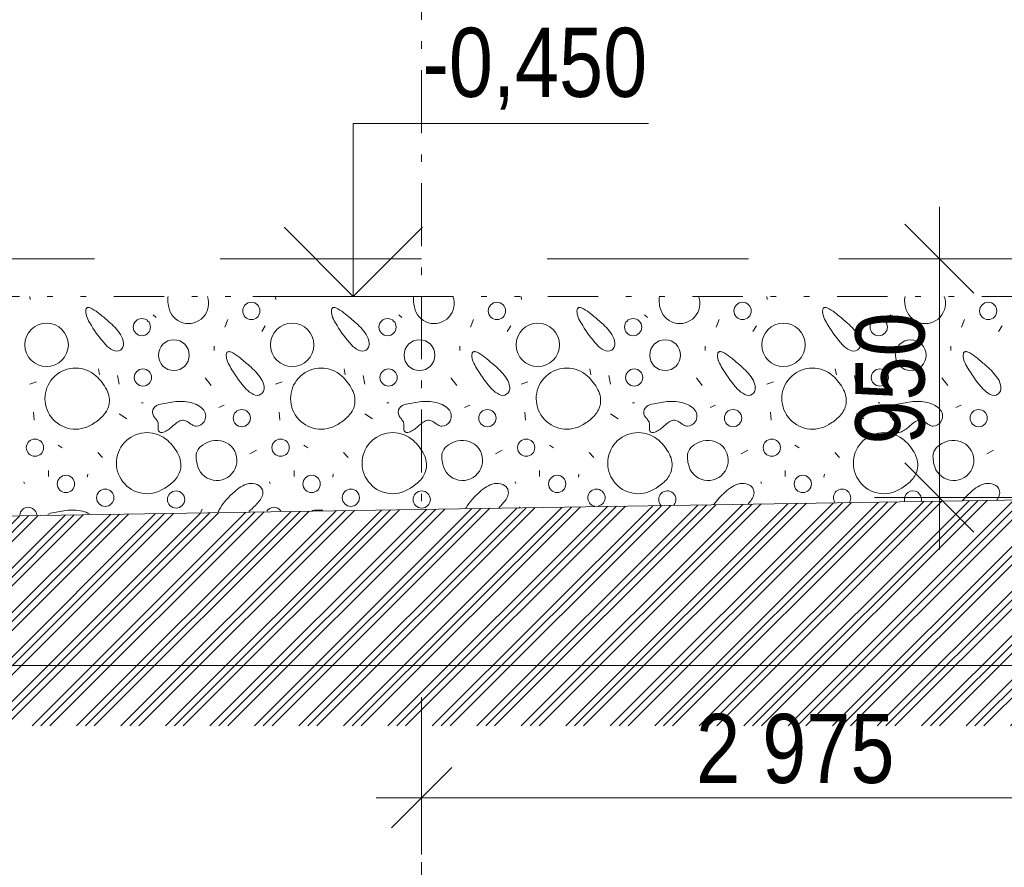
# Model space of a CAD drawing. Header units: millimetres. Extents: x -479461597 to -478645968, y -1101060132 to -1100898045.
# Tile 133 of 145: x -478679255 to -478675341, y -1101048922 to -1101045550. Entities that reach past the tile are written whole.
import ezdxf
from ezdxf.enums import TextEntityAlignment as Align

# ---------------------------------------------------------------- set-up
doc = ezdxf.new("R2010")
doc.units = ezdxf.units.MM
doc.header["$MEASUREMENT"] = 0
for name, pattern in [('Wipeout_Contour', [1000, 0, -1000]), ('Čerchovaná M', [450, 250, -85, 30, -85]), ('Čerchovaná se dvěma tečkami', [575, 200, -110, 22.5, -110, 22.5, -110]), ('Čárkovaná L', [1300, 800, -500])]:
    doc.linetypes.add(name, pattern=pattern)
for name, color, linetype, lineweight, true_color in [('Anotace - SP_Pero_č.__25', 7, 'Continuous', 13, 0x1a4f6e), ('Bourané_2D prvky - vyplně_Pero_č.__40', 7, 'Continuous', 13, 0xc9ca94), ('Bourané_Konstrukce - základy výkop_Pero_č.__109', 7, 'Continuous', 13, 0x6da3d7), ('Bourané_Kóty - SP_Pero_č.__25', 7, 'Continuous', 13, 0x1a4f6e), ('Bourané_Kóty - SP_Pero_č.__45', 7, 'Continuous', 13, 0x1a4f6e), ('Bourané_Kóty - SP_Pero_č.__85', 7, 'Continuous', 13, 0x1a4f6e), ('Konstrukční síť_Pero_č.__81', 7, 'Continuous', 13, 0xa8a8a8), ('Kóty - SP_Pero_č.__25', 7, 'Continuous', 13, 0x1a4f6e), ('Kóty - SP_Pero_č.__45', 7, 'Continuous', 13, 0x1a4f6e), ('Kóty - SP_Pero_č.__85', 7, 'Continuous', 13, 0x1a4f6e), ('Situace - terén HTU_Pero_č.__186', 7, 'Continuous', 20, 0x7b0011)]:
    doc.layers.add(name, color=color, linetype=linetype, lineweight=lineweight, true_color=true_color)
for name, color, linetype in [('Bourané_2D prvky - vyplně', 7, 'Continuous'), ('Bourané_Kóty - SP', 7, 'Continuous'), ('Konstrukční síť', 7, 'Continuous'), ('Kóty - SP', 7, 'Continuous')]:
    doc.layers.add(name, color=color, linetype=linetype)
doc.layers.add('Konstrukce - základy podsyp_Pero_č.__96', color=124, linetype='Continuous', lineweight=13)
doc.layers.add('Konstrukční síť_Pero_č.__183', color=7, linetype='Continuous', lineweight=20)
doc.styles.add('GENERATED_STYLE_5', font='txt')
doc.styles.add('GENERATED_STYLE_7', font='txt')
doc.dimstyles.new('GENERATED_STYLE__1', dxfattribs={"dimtxt": 275, "dimasz": 228, "dimexe": 0.18, "dimexo": 400, "dimgap": 0.09, "dimtad": 1, "dimtih": 1, "dimtoh": 1, "dimdec": 0, "dimzin": 0, "dimdsep": 46, "dimtxsty": 'GENERATED_STYLE_5', "dimblk": 'ARROWHEAD_6', "dimblk1": 'ARROWHEAD_6', "dimblk2": 'ARROWHEAD_6', "dimcen": 0.09, "dimclrd": 256, "dimclre": 256, "dimclrt": 256, "dimazin": 0, "dimtfac": 1, "dimtdec": 4, "dimtmove": 0, "dimatfit": 3, "dimfxl": 1, "dimtolj": 1, "dimtzin": 0, "dimarcsym": 0})
doc.dimstyles.new('GENERATED_STYLE__4', dxfattribs={"dimtxt": 0.18, "dimasz": 182.4, "dimexe": 0.18, "dimexo": 0.0625, "dimgap": 0.09, "dimtad": 0, "dimtih": 1, "dimtoh": 1, "dimdec": 4, "dimzin": 0, "dimdsep": 46, "dimcen": 0.09, "dimadec": 0, "dimazin": 0, "dimtfac": 1, "dimtdec": 4, "dimtmove": 0, "dimatfit": 3, "dimldrblk": 'ARROWHEAD_1', "dimfxl": 1, "dimtolj": 1, "dimtzin": 0, "dimarcsym": 0})
doc.dimstyles.new('GENERATED_STYLE__6', dxfattribs={"dimtxt": 275, "dimasz": 261.25, "dimexe": 0.18, "dimexo": 400, "dimgap": 0.09, "dimtad": 1, "dimtih": 1, "dimtoh": 1, "dimdec": 0, "dimzin": 0, "dimdsep": 46, "dimtxsty": 'GENERATED_STYLE_5', "dimblk": 'ARROWHEAD_6', "dimblk1": 'ARROWHEAD_6', "dimblk2": 'ARROWHEAD_6', "dimcen": 0.09, "dimclrd": 256, "dimclre": 256, "dimclrt": 256, "dimazin": 0, "dimtfac": 1, "dimtdec": 4, "dimtmove": 0, "dimatfit": 3, "dimfxl": 1, "dimtolj": 1, "dimtzin": 0, "dimarcsym": 0})
doc.dimstyles.new('GENERATED_STYLE__7', dxfattribs={"dimtxt": 275, "dimasz": 261.25, "dimexe": 0.18, "dimexo": 400, "dimgap": 0.09, "dimtad": 1, "dimdec": 0, "dimzin": 0, "dimdsep": 46, "dimtxsty": 'GENERATED_STYLE_5', "dimblk": 'ARROWHEAD_6', "dimblk1": 'ARROWHEAD_6', "dimblk2": 'ARROWHEAD_6', "dimcen": 0.09, "dimclrd": 256, "dimclre": 256, "dimclrt": 256, "dimazin": 0, "dimtfac": 1, "dimtdec": 4, "dimtmove": 0, "dimatfit": 3, "dimfxl": 1, "dimtolj": 1, "dimtzin": 0, "dimarcsym": 0})

# ---------------------------------------------------------------- blocks, each defined once
blk = doc.blocks.new('*X179', base_point=(-478662657.7, -1101046200.7))
at = {"layer": 'Bourané_2D prvky - vyplně_Pero_č.__40', "color": 9, "linetype": 'Continuous', "lineweight": 13, "true_color": 0xc9ca94}
for p, q in [((-478679213.4, -1101046662.5), (-478679214.9, -1101046650.7)), ((-478678237.1, -1101046662.5), (-478678238.6, -1101046650.7)), ((-478677260.7, -1101046662.5), (-478677262.2, -1101046650.7)), ((-478676284.4, -1101046662.5), (-478676285.9, -1101046650.7)), ((-478678724.2, -1101046723.3), (-478678712.3, -1101046735.2)), ((-478678428.1, -1101046742.3), (-478678439.9, -1101046773.1)), ((-478677747.8, -1101046723.3), (-478677736, -1101046735.2)), ((-478677451.8, -1101046742.3), (-478677463.6, -1101046773.1)), ((-478676771.5, -1101046723.3), (-478676759.7, -1101046735.2)), ((-478676475.4, -1101046742.3), (-478676487.3, -1101046773.1)), ((-478675795.2, -1101046723.3), (-478675783.4, -1101046735.2)), ((-478675499.1, -1101046742.3), (-478675511, -1101046773.1)), ((-478678293.1, -1101046789.6), (-478678278.9, -1101046768.3)), ((-478677316.8, -1101046789.6), (-478677302.5, -1101046768.3)), ((-478676340.4, -1101046789.6), (-478676326.2, -1101046768.3)), ((-478675364.1, -1101046789.6), (-478675349.9, -1101046768.3)), ((-478678482.6, -1101046848.9), (-478678482.6, -1101046865.4)), ((-478677506.2, -1101046848.9), (-478677506.2, -1101046865.4)), ((-478676529.9, -1101046848.9), (-478676529.9, -1101046865.4)), ((-478675553.6, -1101046848.9), (-478675553.6, -1101046865.4)), ((-478678942.1, -1101046938.9), (-478678937.3, -1101046962.6)), ((-478677965.7, -1101046938.9), (-478677961, -1101046962.6)), ((-478676989.4, -1101046938.9), (-478676984.7, -1101046962.6)), ((-478676013.1, -1101046938.9), (-478676008.4, -1101046962.6)), ((-478678866.3, -1101046964.9), (-478678859.2, -1101047000.4)), ((-478678494.4, -1101047005.2), (-478678518.1, -1101046974.4)), ((-478677890, -1101046964.9), (-478677882.8, -1101047000.4)), ((-478677518.1, -1101047005.2), (-478677541.8, -1101046974.4)), ((-478676913.6, -1101046964.9), (-478676906.5, -1101047000.4)), ((-478676541.8, -1101047005.2), (-478676565.5, -1101046974.4)), ((-478675937.3, -1101046964.9), (-478675930.2, -1101047000.4)), ((-478675565.4, -1101047005.2), (-478675589.1, -1101046974.4)), ((-478679188.4, -1101046991), (-478679214.5, -1101047000.4)), ((-478678212.1, -1101046991), (-478678238.1, -1101047000.4)), ((-478677235.8, -1101046991), (-478677261.8, -1101047000.4)), ((-478676259.4, -1101046991), (-478676285.5, -1101047000.4)), ((-478678771.5, -1101047073.9), (-478678764.4, -1101047073.9)), ((-478678463.6, -1101047092.8), (-478678442.3, -1101047083.4)), ((-478677795.2, -1101047073.9), (-478677788.1, -1101047073.9)), ((-478677487.3, -1101047092.8), (-478677466, -1101047083.4)), ((-478676818.9, -1101047073.9), (-478676811.8, -1101047073.9)), ((-478676511, -1101047092.8), (-478676489.7, -1101047083.4)), ((-478675842.6, -1101047073.9), (-478675835.5, -1101047073.9)), ((-478675534.7, -1101047092.8), (-478675513.3, -1101047083.4)), ((-478679200, -1101047111.5), (-478679197.7, -1101047142.3)), ((-478678859.5, -1101047118.2), (-478678828.7, -1101047137.2)), ((-478678223.7, -1101047111.5), (-478678221.3, -1101047142.3)), ((-478677883.1, -1101047118.2), (-478677852.4, -1101047137.2)), ((-478677247.4, -1101047111.5), (-478677245, -1101047142.3)), ((-478676906.8, -1101047118.2), (-478676876, -1101047137.2)), ((-478676271.1, -1101047111.5), (-478676268.7, -1101047142.3)), ((-478675930.5, -1101047118.2), (-478675899.7, -1101047137.2)), ((-478679102.5, -1101047242.5), (-478679085.7, -1101047253.3)), ((-478678126.1, -1101047242.5), (-478678109.4, -1101047253.3)), ((-478677149.8, -1101047242.5), (-478677133.1, -1101047253.3)), ((-478676173.5, -1101047242.5), (-478676156.7, -1101047253.3)), ((-478678944.4, -1101047272), (-478678925.5, -1101047290.9)), ((-478678314, -1101047262.9), (-478678340, -1101047277.1)), ((-478677968.1, -1101047272), (-478677949.2, -1101047290.9)), ((-478677337.7, -1101047262.9), (-478677363.7, -1101047277.1)), ((-478676991.8, -1101047272), (-478676972.8, -1101047290.9)), ((-478676361.4, -1101047262.9), (-478676387.4, -1101047277.1)), ((-478676015.5, -1101047272), (-478675996.5, -1101047290.9)), ((-478675385, -1101047262.9), (-478675411.1, -1101047277.1)), ((-478679141, -1101047366.7), (-478679141, -1101047343)), ((-478678987.1, -1101047369.1), (-478678984.7, -1101047357.2)), ((-478678164.7, -1101047366.7), (-478678164.7, -1101047343)), ((-478678010.8, -1101047369.1), (-478678008.4, -1101047357.2)), ((-478677188.4, -1101047366.7), (-478677188.4, -1101047343)), ((-478677034.4, -1101047369.1), (-478677032.1, -1101047357.2)), ((-478676212.1, -1101047366.7), (-478676212.1, -1101047343)), ((-478676058.1, -1101047369.1), (-478676055.7, -1101047357.2)), ((-478679235.8, -1101047395.1), (-478679238.1, -1101047388)), ((-478678259.5, -1101047395.1), (-478678261.8, -1101047388)), ((-478677283.1, -1101047395.1), (-478677285.5, -1101047388)), ((-478676306.8, -1101047395.1), (-478676309.2, -1101047388)), ((-478678529.9, -1101047497), (-478678534.8, -1101047509.1))]:
    blk.add_line(p, q, dxfattribs=at)
for centre, radius in [((-478678334.4, -1101046708.4), 34.3), ((-478677358.1, -1101046708.4), 34.3), ((-478676381.8, -1101046708.4), 34.3), ((-478675405.4, -1101046708.4), 34.3), ((-478678769.4, -1101046772.8), 34.3), ((-478677793, -1101046772.8), 34.3), ((-478676816.7, -1101046772.8), 34.3), ((-478675840.4, -1101046772.8), 34.3), ((-478679148.2, -1101046843.4), 86.5), ((-478678171.9, -1101046843.4), 86.5), ((-478677195.6, -1101046843.4), 86.5), ((-478676219.2, -1101046843.4), 86.5), ((-478678642.2, -1101046884.4), 61.2), ((-478677665.9, -1101046884.4), 61.2), ((-478676689.6, -1101046884.4), 61.2), ((-478675713.2, -1101046884.4), 61.2), ((-478678765.2, -1101046973.2), 34.3), ((-478677788.9, -1101046973.2), 34.3), ((-478676812.5, -1101046973.2), 34.3), ((-478675836.2, -1101046973.2), 34.3), ((-478678372.2, -1101047134.9), 34.3), ((-478677395.9, -1101047134.9), 34.3), ((-478676419.5, -1101047134.9), 34.3), ((-478675443.2, -1101047134.9), 34.3), ((-478679194.4, -1101047252.3), 34.3), ((-478678218.1, -1101047252.3), 34.3), ((-478677241.8, -1101047252.3), 34.3), ((-478676265.5, -1101047252.3), 34.3), ((-478679071.3, -1101047396.6), 34.3), ((-478678094.9, -1101047396.6), 34.3), ((-478677118.6, -1101047396.6), 34.3), ((-478676142.3, -1101047396.6), 34.3), ((-478678915.1, -1101047451.5), 34.3), ((-478678633.4, -1101047458.5), 34.3), ((-478677938.8, -1101047451.5), 34.3), ((-478677657.1, -1101047458.5), 34.3)]:
    blk.add_circle(centre, radius, dxfattribs=at)
for centre, radius, start, end in [((-478678606.1, -1101046664.4), 60.4, 166.8265, 183.2347), ((-478678526.7, -1101046660), 140, 183.2095, 193.7302), ((-478678584, -1101046678.7), 79.9, 190.4282, 20.57), ((-478677629.8, -1101046664.4), 60.4, 166.8265, 183.2347), ((-478677550.3, -1101046660), 140, 183.2095, 193.7302), ((-478677607.7, -1101046678.7), 79.9, 190.4282, 20.57), ((-478676653.5, -1101046664.4), 60.4, 166.8265, 183.2347), ((-478676574, -1101046660), 140, 183.2095, 193.7302), ((-478676631.4, -1101046678.7), 79.9, 190.4282, 20.57), ((-478675677.2, -1101046664.4), 60.4, 166.8265, 183.2347), ((-478675597.7, -1101046660), 140, 183.2095, 193.7302), ((-478675655.1, -1101046678.7), 79.9, 190.4282, 20.57), ((-478678957.5, -1101046710.1), 35.1, 166.9916, 187.7906), ((-478678979.7, -1101046705.3), 12.4, 144.5812, 165.7924), ((-478678983.2, -1101046702.9), 8.15, 116.4425, 143.7464), ((-478678982.7, -1101046704.4), 9.77, 91.5878, 115.1953), ((-478678982.5, -1101046712.5), 17.9, 76.2622, 91.634), ((-478678990, -1101046740.9), 47.3, 60.0923, 75.5611), ((-478679067.6, -1101046877), 203.9, 49.777, 60.2392), ((-478677981.2, -1101046710.1), 35.1, 166.9916, 187.7906), ((-478678003.3, -1101046705.3), 12.4, 144.5812, 165.7924), ((-478678006.9, -1101046702.9), 8.15, 116.4425, 143.7464), ((-478678006.4, -1101046704.4), 9.77, 91.5878, 115.1953), ((-478678006.1, -1101046712.5), 17.9, 76.2622, 91.634), ((-478678013.7, -1101046740.9), 47.3, 60.0923, 75.5611), ((-478678091.3, -1101046877), 203.9, 49.777, 60.2392), ((-478677004.9, -1101046710.1), 35.1, 166.9916, 187.7906), ((-478677027, -1101046705.3), 12.4, 144.5812, 165.7924), ((-478677030.6, -1101046702.9), 8.15, 116.4425, 143.7464), ((-478677030.1, -1101046704.4), 9.77, 91.5878, 115.1953), ((-478677029.8, -1101046712.5), 17.9, 76.2622, 91.634), ((-478677037.4, -1101046740.9), 47.3, 60.0923, 75.5611), ((-478677115, -1101046877), 203.9, 49.777, 60.2392), ((-478676028.6, -1101046710.1), 35.1, 166.9916, 187.7906), ((-478676050.7, -1101046705.3), 12.4, 144.5812, 165.7924), ((-478676054.3, -1101046702.9), 8.15, 116.4425, 143.7464), ((-478676053.7, -1101046704.4), 9.77, 91.5878, 115.1953), ((-478676053.5, -1101046712.5), 17.9, 76.2622, 91.634), ((-478676061, -1101046740.9), 47.3, 60.0923, 75.5611), ((-478676138.7, -1101046877), 203.9, 49.777, 60.2392), ((-478678912.7, -1101046705.9), 80.1, 186.4296, 206.157), ((-478678778.3, -1101046639.1), 230.1, 206.3304, 213.6244), ((-478679523.3, -1101047442.6), 930.2, 47.9748, 50.8493), ((-478677936.4, -1101046705.9), 80.1, 186.4296, 206.157), ((-478677802, -1101046639.1), 230.1, 206.3304, 213.6244), ((-478678546.9, -1101047442.6), 930.2, 47.9748, 50.8493), ((-478676960.1, -1101046705.9), 80.1, 186.4296, 206.157), ((-478676825.7, -1101046639.1), 230.1, 206.3304, 213.6244), ((-478677570.6, -1101047442.6), 930.2, 47.9748, 50.8493), ((-478675983.8, -1101046705.9), 80.1, 186.4296, 206.157), ((-478675849.4, -1101046639.1), 230.1, 206.3304, 213.6244), ((-478676594.3, -1101047442.6), 930.2, 47.9748, 50.8493), ((-478678581.5, -1101046538.6), 450.4, 210.4057, 222.5965), ((-478679041.7, -1101046927.1), 225.2, 33.8343, 51.1866), ((-478677605.2, -1101046538.6), 450.4, 210.4057, 222.5965), ((-478678065.4, -1101046927.1), 225.2, 33.8343, 51.1866), ((-478676628.8, -1101046538.6), 450.4, 210.4057, 222.5965), ((-478677089.1, -1101046927.1), 225.2, 33.8343, 51.1866), ((-478675652.5, -1101046538.6), 450.4, 210.4057, 222.5965), ((-478676112.7, -1101046927.1), 225.2, 33.8343, 51.1866), ((-478678921.6, -1101046845.2), 79.8, 6.3813, 32.9796), ((-478677945.3, -1101046845.2), 79.8, 6.3813, 32.9796), ((-478676968.9, -1101046845.2), 79.8, 6.3813, 32.9796), ((-478675992.6, -1101046845.2), 79.8, 6.3813, 32.9796), ((-478678839.7, -1101046776.5), 99.3, 222.3712, 243.0633), ((-478678870.3, -1101046837.4), 31.2, 242.6052, 300.2402), ((-478678872.1, -1101046839.9), 30, 305.4921, 6.9034), ((-478677863.4, -1101046776.5), 99.3, 222.3712, 243.0633), ((-478677894, -1101046837.4), 31.2, 242.6052, 300.2402), ((-478677895.7, -1101046839.9), 30, 305.4921, 6.9034), ((-478676887, -1101046776.5), 99.3, 222.3712, 243.0633), ((-478676917.7, -1101046837.4), 31.2, 242.6052, 300.2402), ((-478676919.4, -1101046839.9), 30, 305.4921, 6.9034), ((-478675910.7, -1101046776.5), 99.3, 222.3712, 243.0633), ((-478675941.4, -1101046837.4), 31.2, 242.6052, 300.2402), ((-478675943.1, -1101046839.9), 30, 305.4921, 6.9034), ((-478678398.9, -1101046885.7), 35.1, 166.9916, 187.7906), ((-478678354.1, -1101046881.5), 80.1, 186.4296, 206.157), ((-478678421, -1101046880.9), 12.4, 144.5812, 165.7924), ((-478678424.6, -1101046878.5), 8.15, 116.4425, 143.7464), ((-478678424.1, -1101046880), 9.77, 91.5878, 115.1953), ((-478678423.8, -1101046888.1), 17.9, 76.2622, 91.634), ((-478678431.4, -1101046916.5), 47.3, 60.0923, 75.5611), ((-478678509, -1101047052.5), 203.9, 49.777, 60.2392), ((-478678964.6, -1101047618.2), 930.2, 47.9748, 50.8493), ((-478677422.6, -1101046885.7), 35.1, 166.9916, 187.7906), ((-478677377.8, -1101046881.5), 80.1, 186.4296, 206.157), ((-478677444.7, -1101046880.9), 12.4, 144.5812, 165.7924), ((-478677448.3, -1101046878.5), 8.15, 116.4425, 143.7464), ((-478677447.8, -1101046880), 9.77, 91.5878, 115.1953), ((-478677447.5, -1101046888.1), 17.9, 76.2622, 91.634), ((-478677455.1, -1101046916.5), 47.3, 60.0923, 75.5611), ((-478677532.7, -1101047052.5), 203.9, 49.777, 60.2392), ((-478677988.3, -1101047618.2), 930.2, 47.9748, 50.8493), ((-478676446.3, -1101046885.7), 35.1, 166.9916, 187.7906), ((-478676401.5, -1101046881.5), 80.1, 186.4296, 206.157), ((-478676468.4, -1101046880.9), 12.4, 144.5812, 165.7924), ((-478676472, -1101046878.5), 8.15, 116.4425, 143.7464), ((-478676471.4, -1101046880), 9.77, 91.5878, 115.1953), ((-478676471.2, -1101046888.1), 17.9, 76.2622, 91.634), ((-478676478.7, -1101046916.5), 47.3, 60.0923, 75.5611), ((-478676556.4, -1101047052.5), 203.9, 49.777, 60.2392), ((-478677012, -1101047618.2), 930.2, 47.9748, 50.8493), ((-478675470, -1101046885.7), 35.1, 166.9916, 187.7906), ((-478675425.1, -1101046881.5), 80.1, 186.4296, 206.157), ((-478675492.1, -1101046880.9), 12.4, 144.5812, 165.7924), ((-478675495.6, -1101046878.5), 8.15, 116.4425, 143.7464), ((-478675495.1, -1101046880), 9.77, 91.5878, 115.1953), ((-478675494.9, -1101046888.1), 17.9, 76.2622, 91.634), ((-478675502.4, -1101046916.5), 47.3, 60.0923, 75.5611), ((-478675580.1, -1101047052.5), 203.9, 49.777, 60.2392), ((-478676035.7, -1101047618.2), 930.2, 47.9748, 50.8493), ((-478679033, -1101047057.2), 121.6, 47.4454, 302.6151), ((-478678219.7, -1101046814.7), 230.1, 206.3304, 213.6244), ((-478678022.9, -1101046714.2), 450.4, 210.4057, 222.5965), ((-478678483.1, -1101047102.7), 225.2, 33.8343, 51.1866), ((-478678056.7, -1101047057.2), 121.6, 47.4454, 302.6151), ((-478677243.4, -1101046814.7), 230.1, 206.3304, 213.6244), ((-478677046.5, -1101046714.2), 450.4, 210.4057, 222.5965), ((-478677506.8, -1101047102.7), 225.2, 33.8343, 51.1866), ((-478677080.4, -1101047057.2), 121.6, 47.4454, 302.6151), ((-478676267.1, -1101046814.7), 230.1, 206.3304, 213.6244), ((-478676070.2, -1101046714.2), 450.4, 210.4057, 222.5965), ((-478676530.4, -1101047102.7), 225.2, 33.8343, 51.1866), ((-478676104.1, -1101047057.2), 121.6, 47.4454, 302.6151), ((-478675290.8, -1101046814.7), 230.1, 206.3304, 213.6244), ((-478675093.9, -1101046714.2), 450.4, 210.4057, 222.5965), ((-478675554.1, -1101047102.7), 225.2, 33.8343, 51.1866), ((-478679087.2, -1101047115.2), 201, 27.7394, 47.2569), ((-478678363, -1101047020.8), 79.8, 6.3813, 32.9796), ((-478678110.9, -1101047115.2), 201, 27.7394, 47.2569), ((-478677386.6, -1101047020.8), 79.8, 6.3813, 32.9796), ((-478677134.5, -1101047115.2), 201, 27.7394, 47.2569), ((-478676410.3, -1101047020.8), 79.8, 6.3813, 32.9796), ((-478676158.2, -1101047115.2), 201, 27.7394, 47.2569), ((-478675434, -1101047020.8), 79.8, 6.3813, 32.9796), ((-478678991.1, -1101047064.9), 92.5, 347.7666, 27.8507), ((-478678281.1, -1101046952.1), 99.3, 222.3712, 243.0633), ((-478678313.4, -1101047015.5), 30, 305.4921, 6.9034), ((-478678014.8, -1101047064.9), 92.5, 347.7666, 27.8507), ((-478677304.7, -1101046952.1), 99.3, 222.3712, 243.0633), ((-478677337.1, -1101047015.5), 30, 305.4921, 6.9034), ((-478677038.5, -1101047064.9), 92.5, 347.7666, 27.8507), ((-478676328.4, -1101046952.1), 99.3, 222.3712, 243.0633), ((-478676360.8, -1101047015.5), 30, 305.4921, 6.9034), ((-478676062.2, -1101047064.9), 92.5, 347.7666, 27.8507), ((-478675352.1, -1101046952.1), 99.3, 222.3712, 243.0633), ((-478675384.5, -1101047015.5), 30, 305.4921, 6.9034), ((-478678311.7, -1101047013), 31.2, 242.6052, 300.2402), ((-478677335.4, -1101047013), 31.2, 242.6052, 300.2402), ((-478676359.1, -1101047013), 31.2, 242.6052, 300.2402), ((-478675382.8, -1101047013), 31.2, 242.6052, 300.2402), ((-478678993.7, -1101047059.5), 96.3, 314.7779, 344.9961), ((-478678695.4, -1101047112), 31.5, 102.3324, 221.6658), ((-478678587.3, -1101047544), 476.8, 96.6259, 103.9434), ((-478678615.8, -1101047249.4), 181.1, 76.9848, 98.4191), ((-478678604.2, -1101047188.6), 119.2, 60.5831, 75.8236), ((-478678578.9, -1101047146.2), 69.8, 37.6475, 61.5974), ((-478678556.2, -1101047127.3), 40.4, 327.0376, 36.1209), ((-478678017.4, -1101047059.5), 96.3, 314.7779, 344.9961), ((-478677719.1, -1101047112), 31.5, 102.3324, 221.6658), ((-478677610.9, -1101047544), 476.8, 96.6259, 103.9434), ((-478677639.5, -1101047249.4), 181.1, 76.9848, 98.4191), ((-478677627.9, -1101047188.6), 119.2, 60.5831, 75.8236), ((-478677602.5, -1101047146.2), 69.8, 37.6475, 61.5974), ((-478677579.9, -1101047127.3), 40.4, 327.0376, 36.1209), ((-478677041.1, -1101047059.5), 96.3, 314.7779, 344.9961), ((-478676742.8, -1101047112), 31.5, 102.3324, 221.6658), ((-478676634.6, -1101047544), 476.8, 96.6259, 103.9434), ((-478676663.1, -1101047249.4), 181.1, 76.9848, 98.4191), ((-478676651.6, -1101047188.6), 119.2, 60.5831, 75.8236), ((-478676626.2, -1101047146.2), 69.8, 37.6475, 61.5974), ((-478676603.6, -1101047127.3), 40.4, 327.0376, 36.1209), ((-478676064.8, -1101047059.5), 96.3, 314.7779, 344.9961), ((-478675766.5, -1101047112), 31.5, 102.3324, 221.6658), ((-478675658.3, -1101047544), 476.8, 96.6259, 103.9434), ((-478675686.8, -1101047249.4), 181.1, 76.9848, 98.4191), ((-478675675.2, -1101047188.6), 119.2, 60.5831, 75.8236), ((-478675649.9, -1101047146.2), 69.8, 37.6475, 61.5974), ((-478675627.3, -1101047127.3), 40.4, 327.0376, 36.1209), ((-478679067, -1101046985.9), 200.1, 299.8029, 314.8134), ((-478678785.3, -1101047199.4), 93.8, 36.3442, 45.0506), ((-478678090.6, -1101046985.9), 200.1, 299.8029, 314.8134), ((-478677809, -1101047199.4), 93.8, 36.3442, 45.0506), ((-478677114.3, -1101046985.9), 200.1, 299.8029, 314.8134), ((-478676832.6, -1101047199.4), 93.8, 36.3442, 45.0506), ((-478676138, -1101046985.9), 200.1, 299.8029, 314.8134), ((-478675856.3, -1101047199.4), 93.8, 36.3442, 45.0506), ((-478678733.8, -1101047161.3), 29.8, 9.2485, 36.0448), ((-478678659.9, -1101047174.4), 45.1, 172.1101, 189.0874), ((-478678755.8, -1101047161.7), 51.7, 352.8034, 5.8388), ((-478678689.5, -1101047178.9), 15.1, 189.971, 219.9454), ((-478678734.6, -1101047073.5), 128.1, 295.4669, 314.5735), ((-478678536.7, -1101047279.1), 157.3, 125.1766, 133.3696), ((-478678604.1, -1101047182.6), 39.5, 96.3875, 125.8548), ((-478678606.8, -1101047174.8), 31.5, 62.2902, 93.1672), ((-478678635.5, -1101047227.8), 91.8, 52.6959, 61.7729), ((-478678518, -1101047072.6), 102.9, 232.9934, 240.456), ((-478678551.4, -1101047131.1), 35.6, 240.8322, 267.0065), ((-478678552.9, -1101047130.8), 35.8, 269.5174, 328.7918), ((-478677757.5, -1101047161.3), 29.8, 9.2485, 36.0448), ((-478677683.6, -1101047174.4), 45.1, 172.1101, 189.0874), ((-478677779.5, -1101047161.7), 51.7, 352.8034, 5.8388), ((-478677713.2, -1101047178.9), 15.1, 189.971, 219.9454), ((-478677758.3, -1101047073.5), 128.1, 295.4669, 314.5735), ((-478677560.3, -1101047279.1), 157.3, 125.1766, 133.3696), ((-478677627.8, -1101047182.6), 39.5, 96.3875, 125.8548), ((-478677630.5, -1101047174.8), 31.5, 62.2902, 93.1672), ((-478677659.2, -1101047227.8), 91.8, 52.6959, 61.7729), ((-478677541.6, -1101047072.6), 102.9, 232.9934, 240.456), ((-478677575.1, -1101047131.1), 35.6, 240.8322, 267.0065), ((-478677576.6, -1101047130.8), 35.8, 269.5174, 328.7918), ((-478676781.1, -1101047161.3), 29.8, 9.2485, 36.0448), ((-478676707.2, -1101047174.4), 45.1, 172.1101, 189.0874), ((-478676803.2, -1101047161.7), 51.7, 352.8034, 5.8388), ((-478676736.9, -1101047178.9), 15.1, 189.971, 219.9454), ((-478676782, -1101047073.5), 128.1, 295.4669, 314.5735), ((-478676584, -1101047279.1), 157.3, 125.1766, 133.3696), ((-478676651.5, -1101047182.6), 39.5, 96.3875, 125.8548), ((-478676654.1, -1101047174.8), 31.5, 62.2902, 93.1672), ((-478676682.9, -1101047227.8), 91.8, 52.6959, 61.7729), ((-478676565.3, -1101047072.6), 102.9, 232.9934, 240.456), ((-478676598.7, -1101047131.1), 35.6, 240.8322, 267.0065), ((-478676600.3, -1101047130.8), 35.8, 269.5174, 328.7918), ((-478675804.8, -1101047161.3), 29.8, 9.2485, 36.0448), ((-478675730.9, -1101047174.4), 45.1, 172.1101, 189.0874), ((-478675826.9, -1101047161.7), 51.7, 352.8034, 5.8388), ((-478675760.6, -1101047178.9), 15.1, 189.971, 219.9454), ((-478675805.6, -1101047073.5), 128.1, 295.4669, 314.5735), ((-478675607.7, -1101047279.1), 157.3, 125.1766, 133.3696), ((-478675675.2, -1101047182.6), 39.5, 96.3875, 125.8548), ((-478675677.8, -1101047174.8), 31.5, 62.2902, 93.1672), ((-478675706.6, -1101047227.8), 91.8, 52.6959, 61.7729), ((-478675589, -1101047072.6), 102.9, 232.9934, 240.456), ((-478675622.4, -1101047131.1), 35.6, 240.8322, 267.0065), ((-478675624, -1101047130.8), 35.8, 269.5174, 328.7918), ((-478678748.8, -1101047313.8), 121.6, 47.4454, 302.6151), ((-478678693.2, -1101047181.3), 10.8, 222.4728, 257.5463), ((-478678691.8, -1101047173.7), 18.5, 258.5237, 281.5295), ((-478678695.7, -1101047152.1), 40.5, 280.7953, 293.5363), ((-478677772.5, -1101047313.8), 121.6, 47.4454, 302.6151), ((-478677716.8, -1101047181.3), 10.8, 222.4728, 257.5463), ((-478677715.5, -1101047173.7), 18.5, 258.5237, 281.5295), ((-478677719.4, -1101047152.1), 40.5, 280.7953, 293.5363), ((-478676796.1, -1101047313.8), 121.6, 47.4454, 302.6151), ((-478676740.5, -1101047181.3), 10.8, 222.4728, 257.5463), ((-478676739.2, -1101047173.7), 18.5, 258.5237, 281.5295), ((-478676743, -1101047152.1), 40.5, 280.7953, 293.5363), ((-478675819.8, -1101047313.8), 121.6, 47.4454, 302.6151), ((-478675764.2, -1101047181.3), 10.8, 222.4728, 257.5463), ((-478675762.8, -1101047173.7), 18.5, 258.5237, 281.5295), ((-478675766.7, -1101047152.1), 40.5, 280.7953, 293.5363), ((-478678802.9, -1101047371.8), 201, 27.7394, 47.2569), ((-478678471.3, -1101047303), 79.9, 190.4282, 104.6294), ((-478678496.8, -1101047290.4), 57.9, 120.7918, 156.6671), ((-478678454.3, -1101047361.1), 140.5, 105.3821, 120.9077), ((-478677826.6, -1101047371.8), 201, 27.7394, 47.2569), ((-478677495, -1101047303), 79.9, 190.4282, 104.6294), ((-478677520.4, -1101047290.4), 57.9, 120.7918, 156.6671), ((-478677478, -1101047361.1), 140.5, 105.3821, 120.9077), ((-478676850.3, -1101047371.8), 201, 27.7394, 47.2569), ((-478676518.7, -1101047303), 79.9, 190.4282, 104.6294), ((-478676544.1, -1101047290.4), 57.9, 120.7918, 156.6671), ((-478676501.6, -1101047361.1), 140.5, 105.3821, 120.9077), ((-478675874, -1101047371.8), 201, 27.7394, 47.2569), ((-478675542.4, -1101047303), 79.9, 190.4282, 104.6294), ((-478675567.8, -1101047290.4), 57.9, 120.7918, 156.6671), ((-478675525.3, -1101047361.1), 140.5, 105.3821, 120.9077), ((-478678706.9, -1101047321.5), 92.5, 347.7666, 27.8507), ((-478678493.5, -1101047288.7), 60.4, 159.3574, 183.2347), ((-478678414, -1101047284.3), 140, 183.2095, 193.7302), ((-478677730.5, -1101047321.5), 92.5, 347.7666, 27.8507), ((-478677517.1, -1101047288.7), 60.4, 159.3574, 183.2347), ((-478677437.7, -1101047284.3), 140, 183.2095, 193.7302), ((-478676754.2, -1101047321.5), 92.5, 347.7666, 27.8507), ((-478676540.8, -1101047288.7), 60.4, 159.3574, 183.2347), ((-478676461.3, -1101047284.3), 140, 183.2095, 193.7302), ((-478675777.9, -1101047321.5), 92.5, 347.7666, 27.8507), ((-478675564.5, -1101047288.7), 60.4, 159.3574, 183.2347), ((-478675485, -1101047284.3), 140, 183.2095, 193.7302), ((-478678709.5, -1101047316.2), 96.3, 314.7779, 344.9961), ((-478677733.2, -1101047316.2), 96.3, 314.7779, 344.9961), ((-478676756.9, -1101047316.2), 96.3, 314.7779, 344.9961), ((-478675780.5, -1101047316.2), 96.3, 314.7779, 344.9961), ((-478678782.7, -1101047242.6), 200.1, 299.8029, 314.8134), ((-478678263.5, -1101047581.9), 207.1, 122.8427, 132.3696), ((-478678328.9, -1101047480.5), 86.5, 100.496, 122.8825), ((-478678333.6, -1101047454.9), 60.4, 68.6646, 100.5486), ((-478678324.8, -1101047432.6), 36.5, 19.3509, 68.7902), ((-478677806.4, -1101047242.6), 200.1, 299.8029, 314.8134), ((-478677287.2, -1101047581.9), 207.1, 122.8427, 132.3696), ((-478677352.6, -1101047480.5), 86.5, 100.496, 122.8825), ((-478677357.3, -1101047454.9), 60.4, 68.6646, 100.5486), ((-478677348.5, -1101047432.6), 36.5, 19.3509, 68.7902), ((-478676830.1, -1101047242.6), 200.1, 299.8029, 314.8134), ((-478676310.9, -1101047581.9), 207.1, 122.8427, 132.3696), ((-478676376.3, -1101047480.5), 86.5, 100.496, 122.8825), ((-478676380.9, -1101047454.9), 60.4, 68.6646, 100.5486), ((-478676372.2, -1101047432.6), 36.5, 19.3509, 68.7902), ((-478675853.8, -1101047242.6), 200.1, 299.8029, 314.8134), ((-478675334.6, -1101047581.9), 207.1, 122.8427, 132.3696), ((-478675399.9, -1101047480.5), 86.5, 100.496, 122.8825), ((-478675404.6, -1101047454.9), 60.4, 68.6646, 100.5486), ((-478675395.8, -1101047432.6), 36.5, 19.3509, 68.7902), ((-478678236.6, -1101047628), 259.5, 129.9016, 148.2696), ((-478678355.6, -1101047420.4), 68.8, 321.4678, 341.1053), ((-478678325, -1101047431.4), 36.2, 341.8983, 17.4009), ((-478677260.3, -1101047628), 259.5, 129.9016, 148.2696), ((-478677379.3, -1101047420.4), 68.8, 321.4678, 341.1053), ((-478677348.7, -1101047431.4), 36.2, 341.8983, 17.4009), ((-478676962.5, -1101047451.5), 34.3, 282.2426, 259.4987), ((-478676680.8, -1101047458.5), 34.3, 320.1232, 221.6182), ((-478676284, -1101047628), 259.5, 129.9016, 144.7159), ((-478676403, -1101047420.4), 68.8, 321.4678, 341.1053), ((-478676372.3, -1101047431.4), 36.2, 341.8983, 17.4009), ((-478675986.2, -1101047451.5), 34.3, 327.6448, 214.0966), ((-478675704.5, -1101047458.5), 34.3, 348.144, 193.5974), ((-478675307.6, -1101047628), 259.5, 129.9016, 140.5447), ((-478675426.7, -1101047420.4), 68.8, 323.8206, 341.1053), ((-478675396, -1101047431.4), 36.2, 341.8983, 17.4009), ((-478679220.9, -1101047524), 34.3, 8.459, 173.2824), ((-478678366.9, -1101047549.8), 107.6, 147.1941, 157.157), ((-478678498.7, -1101047308.6), 250.4, 310.4067, 321.8671), ((-478678244.6, -1101047524), 34.3, 35.2368, 146.5045), ((-478677390.6, -1101047549.8), 107.6, 147.1941, 148.1823), ((-478677522.4, -1101047308.6), 250.4, 313.2235, 321.8671), ((-478677268.2, -1101047524), 34.3, 86.3622, 95.3792), ((-478676546.1, -1101047308.6), 250.4, 318.046, 321.8671), ((-478679125.3, -1101047544.3), 31.5, 102.3324, 124.5199), ((-478679017.1, -1101047976.3), 476.8, 96.6259, 103.9434), ((-478679045.7, -1101047681.7), 181.1, 76.9848, 98.4191), ((-478679027.3, -1101047604), 101.2, 60.6617, 77.2156), ((-478678599.4, -1101047188.4), 407.2, 308.7004, 310.2276), ((-478678069.3, -1101047681.7), 181.1, 83.8907, 97.8507)]:
    blk.add_arc(centre, radius, start, end, dxfattribs=at)
blk = doc.blocks.new('výplň_4_6', base_point=(-478662657.7, -1101046200.7))
at = {"color": 254, "linetype": 'Wipeout_Contour', "lineweight": 0, "ltscale": 24011978990.64953}
blk.add_wipeout([(-478688055.8, -1101047000.7), (-478688055.8, -1101047050.7), (-478687945.3, -1101047050.7), (-478687748.9, -1101047247), (-478687712.7, -1101047354.7), (-478691005.8, -1101047375.5), (-478691005.8, -1101047426.3), (-478687663.7, -1101047528.4), (-478687575.4, -1101047849.4), (-478687316.7, -1101047849.4), (-478687241.1, -1101047641.4), (-478674683, -1101047450.5), (-478661207.3, -1101047585.3), (-478661104.7, -1101047958.3), (-478660810.4, -1101047958.3), (-478660705.3, -1101047576), (-478659572, -1101047564.7), (-478659555.2, -1101046721.3), (-478660657.8, -1101046650.7), (-478688055.8, -1101046650.7)], dxfattribs=at).dxf.layer = 'Bourané_2D prvky - vyplně'
at = {"layer": 'Bourané_2D prvky - vyplně_Pero_č.__40', "color": 9, "linetype": 'Continuous', "lineweight": 13, "true_color": 0xc9ca94}
blk.add_blockref('*X179', (-478662657.7, -1101046200.7), dxfattribs=at)
blk = doc.blocks.new('Standardní značka sítě[29]_6', base_point=(-478677657.8, -1101036200.7))
at = {"layer": 'Konstrukční síť_Pero_č.__81', "color": 253, "linetype": 'Čerchovaná M', "lineweight": 13, "true_color": 0xa8a8a8}
blk.add_line((-478677657.8, -1101037200.7), (-478677657.8, -1101049200.7), dxfattribs=at)
at = {"layer": 'Konstrukční síť_Pero_č.__183', "color": 7, "lineweight": 20, "style": 'GENERATED_STYLE_7'}
for tag, p in [('AC_MarkerText_1_0', (-478677657.8, -1101035949.3)), ('AC_MarkerText_1_1', (-478677657.8, -1101050449.3))]:
    blk.add_attdef(tag, text='', height=250, rotation=360, dxfattribs=at).set_placement(p, align=Align.MIDDLE_CENTER)
blk = doc.blocks.new('*D205', base_point=(-478662657.7, -1101046200.7))
at = {"layer": 'Kóty - SP_Pero_č.__45', "color": 146, "linetype": 'Continuous', "lineweight": 13, "true_color": 0x1a4f6e}
for p, q in [((-478677537.8, -1101048525.2), (-478677777.8, -1101048765.2)), ((-478674563, -1101048525.2), (-478674803, -1101048765.2))]:
    blk.add_line(p, q, dxfattribs=at)
at = {"layer": 'Kóty - SP_Pero_č.__85', "color": 146, "linetype": 'Continuous', "lineweight": 13, "true_color": 0x1a4f6e}
for p, q in [((-478677657.8, -1101048870.2), (-478677657.8, -1101048245.2)), ((-478674683, -1101048870.2), (-478674683, -1101048245.2)), ((-478677837.8, -1101048645.2), (-478677657.8, -1101048645.2)), ((-478677657.8, -1101048645.2), (-478674683, -1101048645.2))]:
    blk.add_line(p, q, dxfattribs=at)
at = {"layer": 'Kóty - SP_Pero_č.__25', "color": 146, "lineweight": 13, "true_color": 0x1a4f6e, "insert": (-478676566.4, -1101048590.2), "char_height": 275, "attachment_point": 7, "style": 'GENERATED_STYLE_5'}
blk.add_mtext('\\A1;{\\pql;\\fArial Narrow|b0|i0|c238|p34;2\xa0975}', dxfattribs=at)
blk = doc.blocks.new('ARROWHEAD_6')
at = {"color": 0, "linetype": 'Continuous', "lineweight": 0}
for p, q in [((-0.5, -0.5), (0.5, 0.5)), ((0, 0), (-1, 0))]:
    blk.add_line(p, q, dxfattribs=at)
blk = doc.blocks.new('Kóta_13_6', base_point=(-478677929, -1101046650.7))
at = {"layer": 'Kóty - SP_Pero_č.__45', "color": 146, "linetype": 'Continuous', "lineweight": 13, "true_color": 0x1a4f6e}
for p, q in [((-478677929, -1101046650.7), (-478677929, -1101045963.2)), ((-478677929, -1101045963.2), (-478676755.9, -1101045963.2)), ((-478677929, -1101046650.7), (-478678204, -1101046375.7)), ((-478677654, -1101046375.7), (-478677929, -1101046650.7))]:
    blk.add_line(p, q, dxfattribs=at)
at = {"layer": 'Kóty - SP_Pero_č.__85', "color": 146, "linetype": 'Continuous', "lineweight": 13, "true_color": 0x1a4f6e}
for q in [(-478678329, -1101046650.7), (-478677722.7, -1101046650.7)]:
    blk.add_line((-478677929, -1101046650.7), q, dxfattribs=at)
at = {"layer": 'Kóty - SP_Pero_č.__25', "color": 146, "lineweight": 13, "true_color": 0x1a4f6e, "insert": (-478677654, -1101045908.2), "char_height": 275, "attachment_point": 7, "style": 'GENERATED_STYLE_5'}
blk.add_mtext('\\A1;{\\pql;\\fArial Narrow|b0|i0|c238|p34;-0,450}', dxfattribs=at)
blk = doc.blocks.new('*D210', base_point=(-478662657.7, -1101046200.7))
at = {"layer": 'Bourané_Kóty - SP_Pero_č.__45', "color": 146, "linetype": 'Continuous', "lineweight": 13, "true_color": 0x1a4f6e}
for p, q in [((-478687320, -1101047982), (-478687595, -1101048257)), ((-478674545.5, -1101047982), (-478674820.5, -1101048257))]:
    blk.add_line(p, q, dxfattribs=at)
at = {"layer": 'Bourané_Kóty - SP_Pero_č.__85', "color": 146, "linetype": 'Continuous', "lineweight": 13, "true_color": 0x1a4f6e}
for p, q in [((-478687457.5, -1101048377.3), (-478687457.5, -1101047719.5)), ((-478674683, -1101048377.3), (-478674683, -1101047719.5)), ((-478687663.8, -1101048119.5), (-478687457.5, -1101048119.5)), ((-478687457.5, -1101048119.5), (-478674683, -1101048119.5))]:
    blk.add_line(p, q, dxfattribs=at)
at = {"layer": 'Bourané_Kóty - SP_Pero_č.__25', "color": 146, "lineweight": 13, "true_color": 0x1a4f6e, "insert": (-478681554.3, -1101048064.5), "char_height": 275, "attachment_point": 7, "style": 'GENERATED_STYLE_5'}
blk.add_mtext('\\A1;{\\pql;\\fArial Narrow|b0|i0|c238|p34;12\xa0775}', dxfattribs=at)
blk = doc.blocks.new('*D213', base_point=(-478662657.7, -1101046200.7))
at = {"layer": 'Bourané_Kóty - SP_Pero_č.__45', "color": 146, "linetype": 'Continuous', "lineweight": 13, "true_color": 0x1a4f6e}
for p, q in [((-478675462, -1101046638.2), (-478675737, -1101046363.2)), ((-478675737, -1101047313), (-478675462, -1101047588))]:
    blk.add_line(p, q, dxfattribs=at)
at = {"layer": 'Bourané_Kóty - SP_Pero_č.__85', "color": 146, "linetype": 'Continuous', "lineweight": 13, "true_color": 0x1a4f6e}
for p, q in [((-478675599.5, -1101046500.7), (-478675599.5, -1101046294.4)), ((-478675341.7, -1101046500.7), (-478675999.5, -1101046500.7)), ((-478675599.5, -1101047450.5), (-478675599.5, -1101046500.7)), ((-478675199.5, -1101047450.5), (-478675857.3, -1101047450.5)), ((-478675599.5, -1101047656.8), (-478675599.5, -1101047450.5))]:
    blk.add_line(p, q, dxfattribs=at)
at = {"layer": 'Bourané_Kóty - SP_Pero_č.__25', "color": 146, "lineweight": 13, "true_color": 0x1a4f6e, "insert": (-478675654.5, -1101047239.6), "char_height": 275, "attachment_point": 7, "rotation": 90, "style": 'GENERATED_STYLE_5'}
blk.add_mtext('\\A1;{\\pql;\\fArial Narrow|b0|i0|c238|p34;950}', dxfattribs=at)
blk = doc.blocks.new('*D217', base_point=(-478662657.7, -1101046200.7))
at = {"layer": 'Kóty - SP_Pero_č.__45', "color": 146, "linetype": 'Continuous', "lineweight": 13, "true_color": 0x1a4f6e}
for p, q in [((-478690037.8, -1101049220.5), (-478690277.8, -1101049460.5)), ((-478674563, -1101049220.5), (-478674803, -1101049460.5))]:
    blk.add_line(p, q, dxfattribs=at)
at = {"layer": 'Kóty - SP_Pero_č.__85', "color": 146, "linetype": 'Continuous', "lineweight": 13, "true_color": 0x1a4f6e}
for p, q in [((-478690157.8, -1101049565.5), (-478690157.8, -1101048940.5)), ((-478674683, -1101049565.5), (-478674683, -1101048940.5)), ((-478690337.8, -1101049340.5), (-478690157.8, -1101049340.5)), ((-478690157.8, -1101049340.5), (-478674683, -1101049340.5))]:
    blk.add_line(p, q, dxfattribs=at)
at = {"layer": 'Kóty - SP_Pero_č.__25', "color": 146, "lineweight": 13, "true_color": 0x1a4f6e, "insert": (-478682904.4, -1101049285.5), "char_height": 275, "attachment_point": 7, "style": 'GENERATED_STYLE_5'}
blk.add_mtext('\\A1;{\\pql;\\fArial Narrow|b0|i0|c238|p34;15\xa0475}', dxfattribs=at)
blk = doc.blocks.new('ARROWHEAD_1')
at = {"color": 0, "linetype": 'Continuous', "lineweight": 0}
blk.add_line((0, 0), (-1, 0), dxfattribs=at)
blk.add_circle((0, 0), 0.25, dxfattribs=at)

msp = doc.modelspace()

# ---------------------------------------------------------------- block references
at = {"layer": 'Bourané_2D prvky - vyplně_Pero_č.__40', "color": 9, "linetype": 'Continuous', "lineweight": 13, "true_color": 0xc9ca94}
msp.add_blockref('výplň_4_6', (-478662657.7, -1101046200.7), dxfattribs=at)

# ---------------------------------------------------------------- next in the draw order: block references
at = {"layer": 'Konstrukční síť', "color": 7, "linetype": 'Continuous', "lineweight": 20}
msp.add_blockref('Standardní značka sítě[29]_6', (-478677657.8, -1101036200.7), dxfattribs=at)

# ---------------------------------------------------------------- next in the draw order: wipeouts: each hides what was drawn before it
at = {"color": 254, "linetype": 'Wipeout_Contour', "lineweight": 0, "ltscale": 21610787350.26364}
msp.add_wipeout([(-478691916.3, -1101043989.3), (-478691978.8, -1101043989.3), (-478691978.5, -1101048360.2), (-478659567.8, -1101048357.9), (-478659567.8, -1101047564.7), (-478660705.3, -1101047576), (-478660810.4, -1101047958.3), (-478661104.7, -1101047958.3), (-478661207.3, -1101047585.3), (-478674683, -1101047450.5), (-478687243.9, -1101047650.9), (-478687299, -1101047859.2), (-478687593.3, -1101047859.2), (-478687684.4, -1101047527.8), (-478691005.8, -1101047426.3), (-478691005.8, -1101047200.7), (-478691555.8, -1101047200.7), (-478691555.8, -1101044504.1)], dxfattribs=at).dxf.layer = 'Bourané_2D prvky - vyplně'

# ---------------------------------------------------------------- next in the draw order: hatches: boundary and pattern name
at = {"layer": 'Bourané_2D prvky - vyplně_Pero_č.__40', "linetype": 'Continuous', "lineweight": 13, "true_color": 0xc9ca94}
h = msp.add_hatch(dxfattribs=at)
h.set_pattern_fill('Zemina___původní_0006', color=9, style=0, pattern_type=2)
h.set_pattern_definition([(45, (-478662657.75, -1101046200.66), (-88.38835, 88.38835), []), (45, (-478662675.42, -1101046182.98), (-88.38835, 88.38835), []), (45, (-478662693.1, -1101046165.3), (-88.38835, 88.38835), [])])
h.paths.add_polyline_path([(-478691916.3, -1101043989.3), (-478691978.8, -1101043989.3), (-478691978.5, -1101048360.2), (-478659567.8, -1101048357.9), (-478659567.8, -1101047564.7), (-478660705.3, -1101047576), (-478660810.4, -1101047958.3), (-478661104.7, -1101047958.3), (-478661207.3, -1101047585.3), (-478674683, -1101047450.5), (-478687243.9, -1101047650.9), (-478687299, -1101047859.2), (-478687593.3, -1101047859.2), (-478687684.4, -1101047527.8), (-478691005.8, -1101047426.3), (-478691005.8, -1101047200.7), (-478691555.8, -1101047200.7), (-478691555.8, -1101044504.1)])

# ---------------------------------------------------------------- next in the draw order: linework, layer by layer
at = {"layer": 'Bourané_Konstrukce - základy výkop_Pero_č.__109', "color": 153, "linetype": 'Continuous', "lineweight": 13, "true_color": 0x6da3d7}
msp.add_line((-478687243.9, -1101047650.9), (-478674683, -1101047450.5), dxfattribs=at)
msp.add_line((-478687243.9, -1101047650.9), (-478674683, -1101047450.5), dxfattribs=at)
msp.add_line((-478687243.9, -1101047650.9), (-478674683, -1101047450.5), dxfattribs=at)
at = {"layer": 'Konstrukce - základy podsyp_Pero_č.__96', "color": 124, "linetype": 'Čerchovaná se dvěma tečkami', "lineweight": 13}
msp.add_line((-478688655.8, -1101046650.7), (-478660657.8, -1101046650.7), dxfattribs=at)
at = {"layer": 'Situace - terén HTU_Pero_č.__186', "color": 246, "linetype": 'Čárkovaná L', "lineweight": 20, "true_color": 0x7b0011}
msp.add_line((-478690157.8, -1101046500.7), (-478659568.9, -1101046500.7), dxfattribs=at)
msp.add_line((-478690157.8, -1101046500.7), (-478659568.9, -1101046500.7), dxfattribs=at)

# ---------------------------------------------------------------- next in the draw order: block references
at = {"layer": 'Kóty - SP', "color": 146, "linetype": 'Continuous', "lineweight": 13, "true_color": 0x1a4f6e}
msp.add_blockref('Kóta_13_6', (-478677929, -1101046650.7), dxfattribs=at)

# ---------------------------------------------------------------- next in the draw order: dimensions: what is measured, and where the dimension line sits
at = {"layer": 'Bourané_Kóty - SP', "color": 146, "linetype": 'Continuous', "lineweight": 13, "true_color": 0x1a4f6e}
dim = msp.add_linear_dim(base=(-478675599.5, -1101046500.7), p1=(-478674683, -1101047450.5), p2=(-478679851.3, -1101046500.7), angle=90, dimstyle='GENERATED_STYLE__7', dxfattribs=at)
dim.commit()
dim.dimension.update_dxf_attribs({"geometry": '*D213', "text_midpoint": (-478675792, -1101046925.1), "dimtype": 160, "text_rotation": 90})
dim = msp.add_linear_dim(base=(-478674682.9995, -1101048119.4903), p1=(-478687457.5082, -1101047800.0005), p2=(-478674682.9995, -1101047450.5185), dimstyle='GENERATED_STYLE__6', dxfattribs=at)
dim.commit()
dim.dimension.update_dxf_attribs({"geometry": '*D210', "text_midpoint": (-478680977.0784, -1101047926.9903), "dimtype": 160})
at = {"layer": 'Kóty - SP', "color": 146, "linetype": 'Continuous', "lineweight": 13, "true_color": 0x1a4f6e}
for base, p1, picture, middle in [((-478674683, -1101049340.5), (-478690157.8, -1101046500.7), '*D217', (-478682327.2, -1101049148)), ((-478674683, -1101048645.2), (-478677657.8, -1101047632.2), '*D205', (-478676094.1, -1101048452.7))]:
    dim = msp.add_linear_dim(base=base, p1=p1, p2=(-478674683, -1101047450.5), dimstyle='GENERATED_STYLE__1', dxfattribs=at)
    dim.commit()
    dim.dimension.update_dxf_attribs({"geometry": picture, "text_midpoint": middle, "dimtype": 160})

# ---------------------------------------------------------------- next in the draw order: leaders
at = {"layer": 'Anotace - SP_Pero_č.__25', "color": 146, "linetype": 'Continuous', "lineweight": 13, "true_color": 0x1a4f6e, "annotation_type": 0, "has_hookline": 1, "hookline_direction": 0, "text_width": 4393.4}
msp.add_leader([(-478680626.2, -1101047498.4), (-478680243.5, -1101045260), (-478680073, -1101045260)], dimstyle='GENERATED_STYLE__4', dxfattribs=at)

doc.saveas('drawing.dxf')
